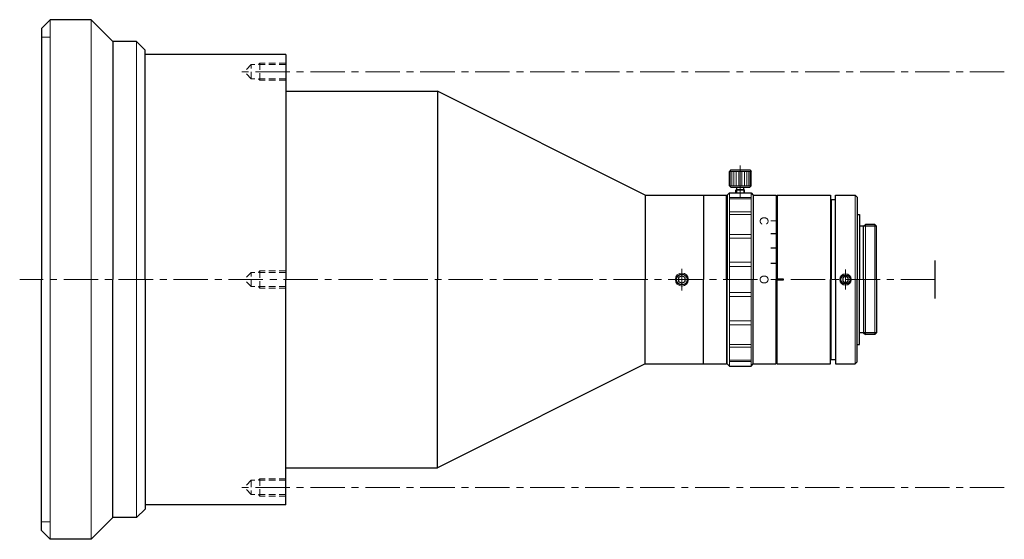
# Model space of a CAD drawing. Header units: millimetres. Extents: x -40 to 187, y -13 to 107.
import ezdxf
from ezdxf.enums import TextEntityAlignment as Align

# ---------------------------------------------------------------- set-up
doc = ezdxf.new("R2010")
doc.units = ezdxf.units.MM
doc.header["$LTSCALE"] = 0.25
doc.linetypes.add('CENTER', pattern=[50.8, 31.75, -6.35, 6.35, -6.35])
doc.linetypes.add('HIDDEN', pattern=[9.525, 6.35, -3.175])
doc.layers.add('00_補助線', color=252, linetype='Continuous', lineweight=0, plot=False)
for name, color, linetype, lineweight in [('01_外形線', 7, 'Continuous', 30), ('02_ﾈｼﾞ（断面）・遮光線仕切り', 7, 'Continuous', 20), ('03_ﾈｼﾞ・ﾛｰﾚｯﾄ・遮光線', 7, 'Continuous', 9), ('04_中心線', 1, 'CENTER', 20), ('05_隠れ線', 3, 'HIDDEN', 20), ('06_面取線', 7, 'Continuous', 9), ('09_文字', 2, 'Continuous', 20)]:
    doc.layers.add(name, color=color, linetype=linetype, lineweight=lineweight)
doc.styles.add('VS Standard', font='txt', dxfattribs={"height": 3})

msp = doc.modelspace()

# ---------------------------------------------------------------- hatches: boundary and pattern name
at = {"layer": '01_外形線'}
h = msp.add_hatch(color=256, dxfattribs=at)
h.dxf.hatch_style = 1
h.paths.add_polyline_path([(134.76, 60.72), (134.76, 61.02), (133.46, 61.02), (133.46, 60.72)])
h = msp.add_hatch(color=256, dxfattribs=at)
h.dxf.hatch_style = 1
h.paths.add_polyline_path([(134.76, 57.79), (134.76, 58.09), (133.46, 58.09), (133.46, 57.79)])
h = msp.add_hatch(color=256, dxfattribs=at)
h.dxf.hatch_style = 1
h.paths.add_polyline_path([(134.76, 54.48), (134.76, 54.78), (133.46, 54.78), (133.46, 54.48)])
h = msp.add_hatch(color=256, dxfattribs=at)
h.dxf.hatch_style = 1
h.paths.add_polyline_path([(134.76, 50.89), (134.76, 51.19), (133.46, 51.19), (133.46, 50.89)])
h = msp.add_hatch(color=256, dxfattribs=at)
h.dxf.hatch_style = 1
h.paths.add_polyline_path([(134.76, 47.17), (134.76, 47.47), (133.46, 47.47), (133.46, 47.17)])
h = msp.add_hatch(color=256, dxfattribs=at)
h.dxf.hatch_style = 1
h.paths.add_polyline_path([(136.46, 47.57), (134.96, 47.57), (134.96, 47.07), (136.46, 47.07)])

# ---------------------------------------------------------------- linework, layer by layer
at = {"layer": '00_補助線'}
for p, q in [((-33.04, 103.32), (-35.04, 103.32)), ((-33.04, -8.68), (-35.04, -8.68))]:
    msp.add_line(p, q, dxfattribs=at)
at = {"layer": '01_外形線'}
for p, q in [((-33.04, 107.32), (-35.04, 105.32)), ((-23.54, 107.32), (-33.04, 107.32)), ((-18.54, 102.32), (-23.54, 107.32)), ((-35.04, 105.32), (-35.04, 47.32)), ((-13.04, 102.32), (-18.54, 102.32)), ((-18.54, 102.32), (-18.54, 47.32)), ((-11.04, 100.32), (-13.04, 102.32)), ((-11.04, 47.32), (-11.04, 100.32)), ((21.46, 99.32), (-11.04, 99.32)), ((21.46, 99.32), (21.46, 47.32)), ((21.46, 90.82), (56.46, 90.82)), ((104.46, 66.82), (56.46, 90.82)), ((56.46, 90.82), (56.46, 47.32)), ((124.28, 72.62), (123.96, 72.3)), ((123.96, 68.95), (123.96, 72.3)), ((124.28, 72.62), (128.63, 72.62)), ((128.63, 72.62), (128.96, 72.3)), ((128.96, 68.95), (128.96, 72.3)), ((124.28, 68.62), (123.96, 68.95)), ((124.28, 68.62), (128.63, 68.62)), ((125.66, 68.12), (125.66, 68.62)), ((127.26, 68.12), (127.26, 68.62)), ((128.63, 68.62), (128.96, 68.95)), ((104.46, 66.82), (123.26, 66.82)), ((104.46, 66.82), (104.46, 47.32)), ((117.96, 66.82), (117.96, 47.32)), ((123.26, 47.32), (123.26, 66.82)), ((123.26, 66.07), (123.46, 65.87)), ((123.46, 66.82), (123.96, 67.32)), ((123.46, 66.82), (123.46, 47.32)), ((123.96, 67.32), (128.96, 67.32)), ((125.66, 68.12), (125.46, 67.92)), ((125.46, 67.32), (125.46, 67.92)), ((125.66, 68.12), (127.26, 68.12)), ((127.46, 67.92), (127.26, 68.12)), ((127.46, 67.32), (127.46, 67.92)), ((128.96, 67.32), (129.46, 66.82)), ((129.46, 66.82), (129.46, 47.32)), ((129.46, 66.82), (134.76, 66.82)), ((134.76, 66.82), (134.76, 47.32)), ((134.96, 66.82), (147.26, 66.82)), ((134.96, 66.82), (134.96, 47.32)), ((147.26, 66.82), (147.26, 47.32)), ((148.46, 47.32), (148.46, 66.82)), ((148.46, 66.82), (152.96, 66.82)), ((153.46, 66.32), (152.96, 66.82)), ((153.46, 66.32), (153.46, 47.32)), ((134.76, 65.92), (134.96, 65.72)), ((147.46, 63.82), (147.26, 63.82)), ((147.46, 65.82), (148.46, 65.82)), ((147.46, 65.82), (147.46, 47.32)), ((153.46, 62.32), (153.96, 62.32)), ((153.96, 62.32), (153.96, 47.32)), ((154.96, 59.63), (153.96, 59.63)), ((154.96, 59.63), (155.35, 60.02)), ((154.96, 47.32), (154.96, 59.63)), ((157.96, 59.63), (154.96, 59.63)), ((157.56, 60.02), (155.35, 60.02)), ((157.96, 59.63), (157.56, 60.02)), ((157.96, 47.32), (157.96, 59.63)), ((171.46, 42.92), (171.46, 51.72)), ((-35.04, -10.68), (-35.04, 47.32)), ((-18.54, -7.68), (-18.54, 47.32)), ((-11.04, 47.32), (-11.04, -5.68)), ((21.46, -4.68), (21.46, 47.32)), ((56.46, 3.82), (56.46, 47.32)), ((104.46, 27.82), (104.46, 47.32)), ((117.96, 27.82), (117.96, 47.32)), ((123.26, 47.32), (123.26, 27.82)), ((123.46, 27.82), (123.46, 47.32)), ((129.46, 27.82), (129.46, 47.32)), ((134.76, 27.82), (134.76, 47.32)), ((134.96, 27.82), (134.96, 47.32)), ((147.26, 27.82), (147.26, 47.32)), ((147.46, 28.82), (147.46, 47.32)), ((148.46, 47.32), (148.46, 27.82)), ((153.46, 28.32), (153.46, 47.32)), ((153.96, 32.32), (153.96, 47.32)), ((154.96, 47.32), (154.96, 35.02)), ((157.96, 47.32), (157.96, 35.02)), ((154.96, 35.02), (153.96, 35.02)), ((154.96, 35.02), (155.35, 34.62)), ((157.96, 35.02), (154.96, 35.02)), ((157.56, 34.62), (155.35, 34.62)), ((157.96, 35.02), (157.56, 34.62)), ((153.46, 32.32), (153.96, 32.32)), ((147.46, 30.82), (147.26, 30.82)), ((104.46, 27.82), (56.46, 3.82)), ((104.46, 27.82), (123.26, 27.82)), ((123.26, 28.57), (123.46, 28.57)), ((123.46, 27.82), (123.96, 27.32)), ((123.96, 27.32), (128.96, 27.32)), ((128.96, 27.32), (129.46, 27.82)), ((129.46, 27.82), (134.76, 27.82)), ((134.76, 28.72), (134.96, 28.72)), ((134.96, 27.82), (147.26, 27.82)), ((147.46, 28.82), (148.46, 28.82)), ((148.46, 27.82), (152.96, 27.82)), ((153.46, 28.32), (152.96, 27.82)), ((21.46, 3.82), (56.46, 3.82)), ((-11.04, -5.68), (-13.04, -7.68)), ((21.46, -4.68), (-11.04, -4.68)), ((-18.54, -7.68), (-23.54, -12.68)), ((-13.04, -7.68), (-18.54, -7.68)), ((-33.04, -12.68), (-35.04, -10.68)), ((-23.54, -12.68), (-33.04, -12.68))]:
    msp.add_line(p, q, dxfattribs=at)
for points in [[(112.21, 47.76), (112.21, 46.89), (112.96, 46.46), (113.71, 46.89), (113.71, 47.76), (112.96, 48.19)], [(150.11, 46.94), (150.76, 46.57), (151.41, 46.94), (151.41, 47.69), (150.76, 48.07), (150.11, 47.69)]]:
    msp.add_lwpolyline(points, close=True, dxfattribs=at)
for centre, radius in [((112.96, 47.32), 1.25), ((150.76, 47.32), 1.07)]:
    msp.add_circle(centre, radius, dxfattribs=at)
at = {"layer": '02_ﾈｼﾞ（断面）・遮光線仕切り'}
for p, q in [((125.66, 67.32), (125.66, 68.12)), ((127.26, 67.32), (127.26, 68.12))]:
    msp.add_line(p, q, dxfattribs=at)
at = {"layer": '03_ﾈｼﾞ・ﾛｰﾚｯﾄ・遮光線'}
for p, q in [((128.96, 66.28), (123.96, 66.28)), ((128.96, 65.94), (123.96, 65.94)), ((128.96, 62.96), (123.96, 62.96)), ((128.96, 62.32), (123.96, 62.32)), ((128.96, 57.75), (123.96, 57.75)), ((128.96, 56.89), (123.96, 56.89)), ((128.96, 51.29), (123.96, 51.29)), ((128.96, 50.3), (123.96, 50.3)), ((128.96, 44.34), (123.96, 44.34)), ((128.96, 43.36), (123.96, 43.36)), ((128.96, 37.76), (123.96, 37.76)), ((128.96, 36.89), (123.96, 36.89)), ((128.96, 32.33), (123.96, 32.33)), ((128.96, 31.69), (123.96, 31.69)), ((128.96, 28.71), (123.96, 28.71)), ((128.96, 28.36), (123.96, 28.36))]:
    msp.add_line(p, q, dxfattribs=at)
for centre, radius in [((112.96, 47.32), 1.5), ((150.76, 47.32), 1.3)]:
    msp.add_circle(centre, radius, dxfattribs=at)
at = {"layer": '04_中心線'}
for p, q in [((187.46, 95.32), (10.81, 95.32)), ((126.46, 73.62), (126.46, 66.32)), ((112.96, 49.82), (112.96, 44.82)), ((150.76, 49.62), (150.76, 45.02)), ((130.46, 47.32), (-40.04, 47.32)), ((171.46, 47.32), (133.43, 47.32)), ((187.46, -0.68), (10.81, -0.68))]:
    msp.add_line(p, q, dxfattribs=at)
at = {"layer": '05_隠れ線'}
for p, q in [((13.46, 96.97), (11.81, 95.32)), ((21.46, 96.97), (13.46, 96.97)), ((13.46, 93.67), (13.46, 96.97)), ((15.46, 97.32), (15.11, 96.97)), ((21.46, 97.32), (15.46, 97.32)), ((15.46, 97.32), (15.46, 93.32)), ((13.46, 93.67), (11.81, 95.32)), ((21.46, 93.67), (13.46, 93.67)), ((15.46, 93.32), (15.11, 93.67)), ((21.46, 93.32), (15.46, 93.32)), ((13.46, 48.97), (11.81, 47.32)), ((21.46, 48.97), (13.46, 48.97)), ((13.46, 45.67), (13.46, 48.97)), ((15.46, 49.32), (15.11, 48.97)), ((21.46, 49.32), (15.46, 49.32)), ((15.46, 49.32), (15.46, 45.32)), ((13.46, 45.67), (11.81, 47.32)), ((21.46, 45.67), (13.46, 45.67)), ((15.46, 45.32), (15.11, 45.67)), ((21.46, 45.32), (15.46, 45.32)), ((13.46, 0.97), (11.81, -0.68)), ((21.46, 0.97), (13.46, 0.97)), ((13.46, 0.97), (13.46, -2.33)), ((15.46, 1.32), (15.11, 0.97)), ((21.46, 1.32), (15.46, 1.32)), ((15.46, -2.68), (15.46, 1.32)), ((13.46, -2.33), (11.81, -0.68)), ((21.46, -2.33), (13.46, -2.33)), ((15.46, -2.68), (15.11, -2.33)), ((21.46, -2.68), (15.46, -2.68))]:
    msp.add_line(p, q, dxfattribs=at)
at = {"layer": '06_面取線', "lineweight": 20}
for p, q in [((-33.04, 107.32), (-33.04, 47.32)), ((-23.54, 107.32), (-23.54, 47.32)), ((-13.04, 102.32), (-13.04, 47.32)), ((-33.04, -12.68), (-33.04, 47.32)), ((-23.54, -12.68), (-23.54, 47.32)), ((-13.04, -7.68), (-13.04, 47.32))]:
    msp.add_line(p, q, dxfattribs=at)
at = {"layer": '06_面取線'}
for p, q in [((123.96, 72.3), (128.96, 72.3)), ((124.15, 72.3), (124.15, 68.95)), ((124.47, 72.3), (124.47, 68.95)), ((124.93, 72.3), (124.93, 68.95)), ((125.5, 72.3), (125.5, 68.95)), ((126.13, 72.3), (126.13, 68.95)), ((126.78, 72.3), (126.78, 68.95)), ((127.41, 72.3), (127.41, 68.95)), ((127.98, 72.3), (127.98, 68.95)), ((128.44, 72.3), (128.44, 68.95)), ((128.77, 72.3), (128.77, 68.95)), ((123.96, 68.95), (128.96, 68.95)), ((123.96, 67.32), (123.96, 47.32)), ((125.46, 67.92), (127.46, 67.92)), ((128.96, 67.32), (128.96, 47.32)), ((152.96, 66.82), (152.96, 47.32)), ((155.35, 60.02), (155.35, 47.32)), ((157.56, 60.02), (157.56, 47.32)), ((123.96, 27.32), (123.96, 47.32)), ((128.96, 27.32), (128.96, 47.32)), ((152.96, 27.82), (152.96, 47.32)), ((155.35, 34.62), (155.35, 47.32)), ((157.56, 34.62), (157.56, 47.32))]:
    msp.add_line(p, q, dxfattribs=at)

# ---------------------------------------------------------------- texts
at = {"layer": '09_文字', "style": 'VS Standard'}
for s, p in [('C', (132.96, 60.87)), ('O', (132.96, 47.32))]:
    msp.add_text(s, height=2, rotation=270, dxfattribs=at).set_placement(p, align=Align.TOP_CENTER)

doc.saveas('drawing.dxf')
